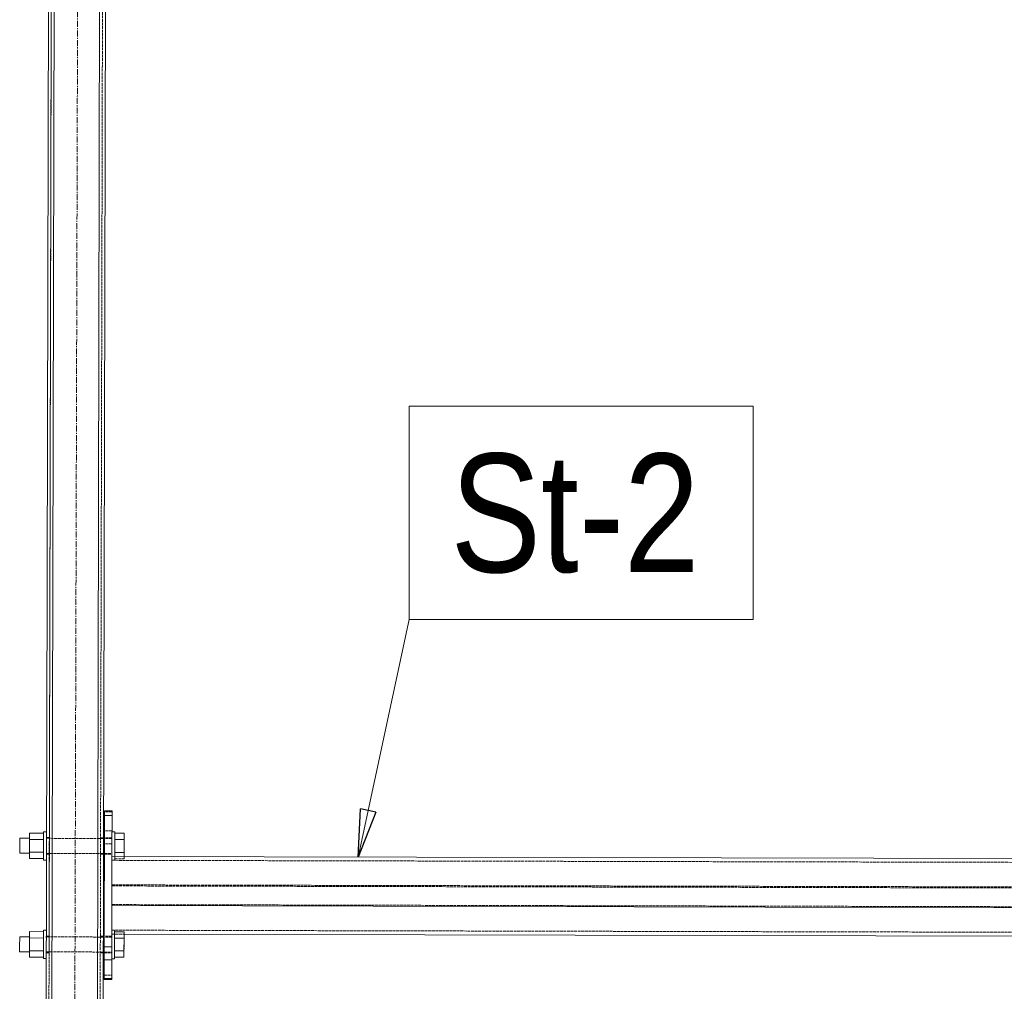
# Model space of a CAD drawing. Header units: millimetres. Extents: x -15129 to 9171, y -18789 to 5877.
# Tile 139 of 256: x -2239 to -1201, y -16192 to -15167. Entities that reach past the tile are written whole.
import ezdxf

# ---------------------------------------------------------------- set-up
doc = ezdxf.new("R2010")
doc.units = ezdxf.units.MM
doc.linetypes.add('ACAD_ISO02W100', pattern=[15, 12, -3])
doc.linetypes.add('CENTER', pattern=[50.8, 31.75, -6.35, 6.35, -6.35])
for name, color, linetype in [('AS_Belki', 145, 'Continuous'), ('AS_Blachy', 30, 'Continuous'), ('AS_Sruby', 9, 'Continuous')]:
    doc.layers.add(name, color=color, linetype=linetype)
doc.styles.add('Arial Narrow', font='ARIALN.TTF', dxfattribs={"height": 5})

msp = doc.modelspace()

# ---------------------------------------------------------------- linework, layer by layer
at = {"color": 5, "linetype": 'CENTER', "lineweight": 13, "ltscale": 0.2}
msp.add_line((-2177.1, -14660.6), (-2185.5, -17742, 38010), dxfattribs=at)
at = {"color": 7, "lineweight": 13}
msp.add_line((-1882.5, -16050.4), (-1828.8, -15800), dxfattribs=at)
at = {"color": 0, "linetype": 'ByBlock', "lineweight": -2}
for p, q in [((-1882.5, -16050.4), (-1880.2, -15999.7)), ((-1863.9, -16003.2), (-1882.5, -16050.4)), ((-1863.9, -16003.2), (-1880.2, -15999.7))]:
    msp.add_line(p, q, dxfattribs=at)
at = {"color": 7, "lineweight": 13}
msp.add_lwpolyline([(-1828.8, -15800), (-1466.2, -15800), (-1466.2, -15575), (-1828.8, -15575), (-1828.8, -15800)], dxfattribs=at)
at = {"layer": 'AS_Belki', "color": 145, "linetype": 'Continuous', "lineweight": 13, "ltscale": 0.25}
for p, q in [((-2202.3, -14755.8), (-2207, -16825.5)), ((-2159, -16825.7), (-2154.3, -14755.9)), ((-2213, -16819.5), (-2208.3, -14761.8)), ((-2153, -16819.7), (-2148.3, -14761.9)), ((-1160.3, -16052), (-2142.2, -16049.8)), ((-1160.4, -16104), (-2142.4, -16101.7)), ((-2142.4, -16101.7), (-2142.4, -16127.7)), ((-2129.4, -16131.8), (-1173.5, -16133.9))]:
    msp.add_line(p, q, dxfattribs=at)
at = {"layer": 'AS_Belki', "color": 84, "linetype": 'ACAD_ISO02W100', "lineweight": 13, "ltscale": 0.25}
for p, q in [((-2209.7, -16676.1), (-2205.3, -14761.8)), ((-2156, -16819.7), (-2151.3, -14761.9)), ((-2206, -15043.6), (-2208.2, -16030.4)), ((-2208.2, -16029.9), (-2211.2, -16029.9)), ((-2211.2, -16029.9), (-2211.2, -16030.4)), ((-2208.2, -16029.9), (-2208.2, -16030.4)), ((-2208.2, -16030.4), (-2208.2, -16030.8)), ((-2208.2, -16030.8), (-2208.2, -16036.3)), ((-2208.2, -16036.3), (-2208.2, -16041)), ((-2154.2, -16030.8), (-2154.2, -16030.1)), ((-2151.2, -16030.1), (-2154.2, -16030.1)), ((-2154.2, -16030.5), (-2154.2, -16030.1)), ((-2151.2, -16030.5), (-2151.2, -16030.1)), ((-2151.2, -16030.5), (-2151.2, -16031)), ((-2211.2, -16047.3), (-2211.2, -16046.4)), ((-2211.2, -16047.3), (-2208.2, -16047.3)), ((-2208.2, -16046.4), (-2208.4, -16134.3)), ((-2208.2, -16041), (-2208.2, -16046.4)), ((-2208.2, -16046.4), (-2208.2, -16047.3)), ((-2154.2, -16046.6), (-2154.2, -16047.5)), ((-2154.2, -16047.1), (-2154.2, -16046.7)), ((-2154.2, -16047.5), (-2154.2, -16047.1)), ((-2154.2, -16047.5), (-2151.2, -16047.5)), ((-2151.2, -16046.6), (-2151.2, -16047.5)), ((-2142.2, -16049.8), (-2142.3, -16080.9)), ((-1160.3, -16056.1), (-2142.3, -16053.9)), ((-1160.3, -16082), (-2142.3, -16079.8)), ((-1160.4, -16083.1), (-2142.3, -16080.9)), ((-1160.4, -16102.9), (-2142.4, -16100.6)), ((-2142.4, -16127.6), (-2142.4, -16100.6)), ((-2142.4, -16127.6), (-1163.4, -16129.8)), ((-2142.4, -16127.7), (-2142.4, -16131.7)), ((-2142.4, -16131.7), (-2129.4, -16131.8)), ((-2208.4, -16133.9), (-2211.4, -16133.9)), ((-2211.4, -16133.9), (-2211.4, -16134.3)), ((-2208.4, -16140.2), (-2208.5, -16144.9)), ((-2208.4, -16133.9), (-2208.4, -16134.3)), ((-2208.4, -16134.3), (-2208.4, -16134.8)), ((-2208.4, -16134.8), (-2208.4, -16140.2)), ((-2154.4, -16134.8), (-2154.4, -16134)), ((-2151.4, -16134), (-2154.4, -16134)), ((-2154.4, -16134.4), (-2154.4, -16134)), ((-2151.4, -16134.4), (-2151.4, -16134)), ((-2151.4, -16134.4), (-2151.4, -16134.9)), ((-2211.5, -16151.3), (-2211.5, -16150.4)), ((-2211.5, -16151.3), (-2208.5, -16151.3)), ((-2208.5, -16144.9), (-2208.5, -16150.4)), ((-2208.5, -16150.4), (-2208.5, -16150.5)), ((-2208.5, -16150.4), (-2208.5, -16151.3)), ((-2154.5, -16150.5), (-2154.5, -16151.4)), ((-2154.5, -16151), (-2154.5, -16150.6)), ((-2154.5, -16151.4), (-2154.5, -16151)), ((-2154.5, -16151.4), (-2151.5, -16151.4)), ((-2151.5, -16150.5), (-2151.5, -16151.4))]:
    msp.add_line(p, q, dxfattribs=at)
at = {"layer": 'AS_Blachy', "color": 145, "linetype": 'Continuous', "lineweight": 13, "ltscale": 0.25}
for p, q in [((-2150.1, -16006.5), (-2150.5, -16145)), ((-2142.1, -16001.8), (-2150.1, -16001.8)), ((-2150.1, -16001.8), (-2150.1, -16006.5)), ((-2142.1, -16006.5), (-2150.1, -16006.5)), ((-2142.2, -16041.1), (-2142.1, -16006.5)), ((-2142.1, -16006.5), (-2142.1, -16001.8)), ((-2150.2, -16030.1), (-2150.2, -16030.5)), ((-2142.2, -16049.8), (-2142.2, -16041.1)), ((-2142.5, -16145), (-2142.2, -16049.8)), ((-2150.4, -16134), (-2150.4, -16134.4)), ((-2150.5, -16145), (-2142.5, -16145)), ((-2150.5, -16145), (-2150.5, -16152.6)), ((-2150.5, -16151), (-2150.5, -16151.4)), ((-2150.5, -16152.6), (-2150.5, -16158.7)), ((-2142.5, -16152.6), (-2142.5, -16145)), ((-2142.5, -16158.7), (-2142.5, -16152.6)), ((-2142.5, -16158.7), (-2150.5, -16158.7)), ((-2150.5, -16158.7), (-2150.5, -16178.7)), ((-2142.5, -16178.7), (-2142.5, -16158.7)), ((-2150.5, -16178.7), (-2142.5, -16178.7)), ((-2150.5, -16178.7), (-2150.5, -16179.7)), ((-2150.5, -16179.7), (-2142.5, -16179.7)), ((-2142.5, -16179.7), (-2142.5, -16178.7))]:
    msp.add_line(p, q, dxfattribs=at)
at = {"layer": 'AS_Blachy', "color": 84, "linetype": 'ACAD_ISO02W100', "lineweight": 13, "ltscale": 0.25}
for p, q in [((-2150.1, -16001.8), (-2150.1, -16002.8)), ((-2142.1, -16002.8), (-2150.1, -16002.8)), ((-2142.1, -16002.8), (-2142.1, -16001.8)), ((-2142.2, -16022.8), (-2150.2, -16022.8)), ((-2150.2, -16022.8), (-2150.2, -16028.9)), ((-2142.2, -16030.1), (-2150.2, -16030.1)), ((-2150.2, -16030.5), (-2150.2, -16031)), ((-2150.2, -16031), (-2150.2, -16036.4)), ((-2142.2, -16036.5), (-2150.2, -16036.5)), ((-2142.2, -16030.5), (-2142.2, -16030.1)), ((-2150.2, -16041.1), (-2150.2, -16046.6)), ((-2150.2, -16046.6), (-2150.2, -16047.5)), ((-2150.2, -16047.5), (-2142.2, -16047.5)), ((-2142.2, -16047.5), (-2142.2, -16046.6)), ((-2142.2, -16047.1), (-2142.2, -16047.5)), ((-2142.4, -16134), (-2150.4, -16134)), ((-2150.4, -16134.4), (-2150.4, -16134.9)), ((-2150.4, -16134.9), (-2150.4, -16140.4)), ((-2142.4, -16134.5), (-2142.4, -16134)), ((-2150.5, -16145), (-2150.5, -16147.2)), ((-2150.5, -16147.2), (-2150.5, -16151)), ((-2150.5, -16150.5), (-2150.5, -16151.4)), ((-2150.5, -16151.4), (-2150.5, -16175)), ((-2150.5, -16151.4), (-2142.5, -16151.4)), ((-2142.5, -16151.4), (-2142.5, -16150.5)), ((-2142.5, -16151), (-2142.5, -16151.4)), ((-2150.5, -16175), (-2142.5, -16175)), ((-2150.5, -16175), (-2150.5, -16179.7)), ((-2142.5, -16179.7), (-2142.5, -16178.7))]:
    msp.add_line(p, q, dxfattribs=at)
at = {"layer": 'AS_Sruby', "color": 145, "linetype": 'Continuous', "lineweight": 13, "ltscale": 0.25}
for p, q in [((-2214.2, -16025.3), (-2229, -16025.2)), ((-2229, -16025.2), (-2229, -16031.9)), ((-2211.2, -16023.7), (-2214.2, -16023.7)), ((-2214.2, -16024.1), (-2214.2, -16023.7)), ((-2214.2, -16025.2), (-2214.2, -16024.1)), ((-2214.2, -16026.7), (-2214.2, -16025.2)), ((-2214.2, -16026.6), (-2214.2, -16025.3)), ((-2214.2, -16028.7), (-2214.2, -16026.7)), ((-2139.2, -16023.8), (-2142.2, -16023.8)), ((-2142.2, -16023.8), (-2142.2, -16024.3)), ((-2142.2, -16024.3), (-2142.2, -16025.3)), ((-2139.2, -16023.8), (-2139.2, -16024.3)), ((-2139.2, -16024.3), (-2139.2, -16025.3)), ((-2139.2, -16025.3), (-2139.2, -16026.9)), ((-2129.2, -16025.4), (-2139.2, -16025.4)), ((-2139.2, -16026.4), (-2139.2, -16027.7)), ((-2139.2, -16026.9), (-2139.2, -16028.9)), ((-2129.2, -16032.1), (-2129.2, -16025.4)), ((-2229, -16030.7), (-2239.2, -16030.6)), ((-2239.2, -16030.6), (-2239.2, -16030.8)), ((-2239.2, -16030.8), (-2239.2, -16032.2)), ((-2239.2, -16032.2), (-2239.2, -16034.6)), ((-2239.2, -16034.6), (-2239.2, -16037.5)), ((-2239.2, -16037.5), (-2239.2, -16040.6)), ((-2229, -16030.9), (-2229, -16030.7)), ((-2229, -16030.9), (-2229, -16032.2)), ((-2229, -16031.9), (-2214.2, -16031.9)), ((-2229, -16031.9), (-2229, -16045.3)), ((-2229, -16032.2), (-2229, -16034.6)), ((-2229, -16034.6), (-2229, -16037.5)), ((-2229, -16037.5), (-2229, -16040.7)), ((-2214.2, -16031.1), (-2214.2, -16028.7)), ((-2214.2, -16031.9), (-2214.2, -16029.6)), ((-2214.2, -16033.8), (-2214.2, -16031.1)), ((-2214.2, -16036.8), (-2214.2, -16031.9)), ((-2214.2, -16036.7), (-2214.2, -16033.8)), ((-2214.2, -16039.6), (-2214.2, -16036.7)), ((-2150.2, -16030.8), (-2151.2, -16030.8)), ((-2139.2, -16028.9), (-2139.2, -16031.3)), ((-2139.2, -16031.3), (-2139.2, -16034)), ((-2139.2, -16032.1), (-2129.2, -16032.1)), ((-2139.2, -16032.1), (-2139.2, -16039)), ((-2139.2, -16034), (-2139.2, -16036.8)), ((-2139.2, -16036.8), (-2139.2, -16039.8)), ((-2129.2, -16045.5), (-2129.2, -16032.1)), ((-2239.2, -16040.6), (-2239.2, -16043.4)), ((-2239.2, -16043.4), (-2239.2, -16045.5)), ((-2239.2, -16045.5), (-2239.2, -16046.5)), ((-2239.2, -16046.5), (-2229, -16046.5)), ((-2229, -16040.7), (-2229, -16043.5)), ((-2229, -16043.5), (-2229, -16045.5)), ((-2229, -16045.3), (-2214.2, -16045.3)), ((-2229, -16045.3), (-2229, -16052)), ((-2229, -16045.5), (-2229, -16046.5)), ((-2214.2, -16042.5), (-2214.2, -16039.6)), ((-2214.2, -16045.3), (-2214.2, -16042.5)), ((-2214.2, -16047.8), (-2214.2, -16045.3)), ((-2214.2, -16049.9), (-2214.2, -16047.8)), ((-2151.2, -16046.7), (-2150.2, -16046.7)), ((-2142.2, -16042.7), (-2142.2, -16041.1)), ((-2142.2, -16047.9), (-2142.2, -16045.4)), ((-2142.2, -16049.8), (-2142.2, -16047.9)), ((-2139.2, -16039.8), (-2139.2, -16042.7)), ((-2139.2, -16042.7), (-2139.2, -16045.4)), ((-2139.2, -16045.4), (-2139.2, -16047.9)), ((-2139.2, -16045.5), (-2129.2, -16045.5)), ((-2139.2, -16045.5), (-2139.2, -16049.8)), ((-2139.2, -16047.9), (-2139.2, -16049.8)), ((-2129.2, -16049.8), (-2129.2, -16045.5)), ((-2229, -16052), (-2214.2, -16052)), ((-2214.3, -16052.8), (-2214.2, -16051.6)), ((-2214.3, -16053.5), (-2214.3, -16052.8)), ((-2214.3, -16053.5), (-2214.3, -16053.6)), ((-2214.3, -16053.6), (-2211.3, -16053.6)), ((-2214.2, -16051.6), (-2214.2, -16049.9)), ((-2142.3, -16053.7), (-2142.3, -16053.8)), ((-2214.4, -16129.2), (-2229.2, -16129.1)), ((-2229.2, -16129.1), (-2229.2, -16135.8)), ((-2211.4, -16127.6), (-2214.4, -16127.6)), ((-2214.4, -16128.1), (-2214.4, -16127.6)), ((-2214.4, -16129.1), (-2214.4, -16128.1)), ((-2214.4, -16130.6), (-2214.4, -16129.1)), ((-2214.4, -16132.7), (-2214.4, -16130.6)), ((-2139.4, -16127.8), (-2142.4, -16127.7)), ((-2142.4, -16127.7), (-2142.4, -16128.2)), ((-2142.4, -16128.2), (-2142.4, -16129.3)), ((-2139.4, -16127.8), (-2139.4, -16128.2)), ((-2139.4, -16128.2), (-2139.4, -16129.3)), ((-2129.4, -16129.4), (-2139.4, -16129.3)), ((-2139.4, -16129.3), (-2139.4, -16130.8)), ((-2139.4, -16130.7), (-2139.4, -16133.6)), ((-2139.4, -16130.8), (-2139.4, -16132.8)), ((-2129.4, -16136.1), (-2129.4, -16129.4)), ((-2239.4, -16138.5), (-2239.5, -16141.4)), ((-2239.5, -16141.4), (-2239.5, -16144.6)), ((-2229.2, -16134.6), (-2239.4, -16134.6)), ((-2239.4, -16134.6), (-2239.4, -16134.8)), ((-2239.4, -16134.8), (-2239.4, -16136.1)), ((-2239.4, -16136.1), (-2239.4, -16138.5)), ((-2229.2, -16135.8), (-2229.3, -16149.2)), ((-2229.2, -16138.5), (-2229.3, -16141.5)), ((-2229.3, -16141.5), (-2229.3, -16144.6)), ((-2229.2, -16134.8), (-2229.2, -16134.6)), ((-2229.2, -16134.8), (-2229.2, -16136.2)), ((-2229.2, -16135.8), (-2214.4, -16135.9)), ((-2229.2, -16136.2), (-2229.2, -16138.5)), ((-2214.5, -16143.5), (-2214.4, -16140.6)), ((-2214.4, -16135), (-2214.4, -16132.7)), ((-2214.4, -16137.7), (-2214.4, -16135)), ((-2214.4, -16140.8), (-2214.4, -16135.9)), ((-2214.4, -16140.6), (-2214.4, -16137.7)), ((-2150.4, -16134.8), (-2151.4, -16134.8)), ((-2139.4, -16140.8), (-2139.5, -16143.7)), ((-2139.4, -16140.9), (-2139.5, -16149.4)), ((-2139.4, -16132.8), (-2139.4, -16135.2)), ((-2139.4, -16135.2), (-2139.4, -16137.9)), ((-2139.4, -16136), (-2129.4, -16136.1)), ((-2139.4, -16137.9), (-2139.4, -16140.8)), ((-2129.5, -16149.4), (-2129.4, -16136.1)), ((-2239.5, -16144.6), (-2239.5, -16147.4)), ((-2239.5, -16147.4), (-2239.5, -16149.4)), ((-2239.5, -16149.4), (-2239.5, -16150.4)), ((-2239.5, -16150.4), (-2229.3, -16150.4)), ((-2229.3, -16144.6), (-2229.3, -16147.4)), ((-2229.3, -16147.4), (-2229.3, -16149.4)), ((-2229.3, -16149.2), (-2214.5, -16149.2)), ((-2229.3, -16149.2), (-2229.3, -16155.9)), ((-2229.3, -16149.4), (-2229.3, -16150.4)), ((-2214.5, -16146.4), (-2214.5, -16143.5)), ((-2214.5, -16149.2), (-2214.5, -16146.4)), ((-2214.5, -16151.7), (-2214.5, -16149.2)), ((-2214.5, -16153.8), (-2214.5, -16151.7)), ((-2151.5, -16150.6), (-2150.5, -16150.6)), ((-2139.5, -16143.7), (-2139.5, -16146.6)), ((-2139.5, -16146.6), (-2139.5, -16149.4)), ((-2139.5, -16149.4), (-2129.5, -16149.4)), ((-2139.5, -16149.4), (-2139.5, -16156.1)), ((-2139.5, -16149.4), (-2139.5, -16151.9)), ((-2139.5, -16151.9), (-2139.5, -16154)), ((-2129.5, -16156.1), (-2129.5, -16149.4)), ((-2229.3, -16155.9), (-2214.5, -16155.9)), ((-2214.5, -16155.5), (-2214.5, -16153.8)), ((-2214.5, -16156.8), (-2214.5, -16155.5)), ((-2214.5, -16157.4), (-2214.5, -16156.8)), ((-2214.5, -16157.4), (-2214.5, -16157.5)), ((-2214.5, -16157.5), (-2211.5, -16157.5)), ((-2142.5, -16156.9), (-2142.5, -16157.6)), ((-2142.5, -16157.7), (-2139.5, -16157.7)), ((-2139.5, -16155.7), (-2139.5, -16154)), ((-2139.5, -16156.9), (-2139.5, -16155.7)), ((-2139.5, -16156.1), (-2129.5, -16156.1)), ((-2139.5, -16157.6), (-2139.5, -16156.9)), ((-2139.5, -16157.7), (-2139.5, -16157.6))]:
    msp.add_line(p, q, dxfattribs=at)
at = {"layer": 'AS_Sruby', "color": 84, "linetype": 'ACAD_ISO02W100', "lineweight": 13, "ltscale": 0.25}
for p, q in [((-2214.2, -16023.7), (-2214.2, -16023.8)), ((-2214.2, -16024.4), (-2214.2, -16023.8)), ((-2214.2, -16025.2), (-2214.2, -16024.4)), ((-2214.2, -16031.9), (-2214.2, -16025.3)), ((-2214.2, -16029.6), (-2214.2, -16026.6)), ((-2211.2, -16023.7), (-2211.2, -16024.1)), ((-2211.2, -16023.8), (-2211.2, -16023.7)), ((-2211.2, -16023.8), (-2211.2, -16024.4)), ((-2142.2, -16023.8), (-2142.2, -16023.9)), ((-2142.2, -16023.9), (-2142.2, -16024.6)), ((-2139.2, -16023.9), (-2139.2, -16023.8)), ((-2139.2, -16024.6), (-2139.2, -16023.9)), ((-2139.2, -16024.6), (-2139.2, -16025.3)), ((-2139.2, -16025.4), (-2139.2, -16026.4)), ((-2139.2, -16025.4), (-2139.2, -16032.1)), ((-2239.2, -16030.6), (-2239.2, -16031.6)), ((-2229, -16030.7), (-2229, -16031.7)), ((-2229, -16031.9), (-2229, -16045.3)), ((-2214.2, -16045.3), (-2214.2, -16031.9)), ((-2214.2, -16045.3), (-2214.2, -16036.8)), ((-2151.2, -16030.8), (-2211.2, -16030.7)), ((-2211.2, -16030.7), (-2211.2, -16030.9)), ((-2211.2, -16030.7), (-2211.2, -16031.7)), ((-2142.2, -16030.9), (-2150.2, -16030.8)), ((-2142.2, -16031.1), (-2142.2, -16030.9)), ((-2129.2, -16032.1), (-2139.2, -16032.1)), ((-2139.2, -16032.1), (-2139.2, -16045.5)), ((-2129.2, -16045.5), (-2129.2, -16032.1)), ((-2239.2, -16045.5), (-2239.2, -16046.3)), ((-2239.2, -16046.3), (-2239.2, -16046.5)), ((-2214.2, -16045.3), (-2229, -16045.3)), ((-2229, -16045.3), (-2229, -16052)), ((-2229, -16045.5), (-2229, -16046.3)), ((-2229, -16046.5), (-2229, -16046.3)), ((-2214.2, -16052), (-2214.2, -16045.3)), ((-2211.2, -16045.6), (-2211.2, -16046.6)), ((-2211.2, -16046.4), (-2211.2, -16046.6)), ((-2211.2, -16046.6), (-2151.2, -16046.7)), ((-2150.2, -16046.7), (-2142.2, -16046.7)), ((-2142.2, -16045.4), (-2142.2, -16042.7)), ((-2142.2, -16046.7), (-2142.2, -16046.5)), ((-2139.2, -16039), (-2139.2, -16040.9)), ((-2139.2, -16045.5), (-2129.2, -16045.5)), ((-2129.2, -16049.8), (-2129.2, -16045.5)), ((-2214.3, -16053.1), (-2214.2, -16052.1)), ((-2214.3, -16053.6), (-2214.3, -16053.1)), ((-2211.3, -16052.8), (-2211.3, -16053.5)), ((-2211.3, -16053.1), (-2211.3, -16053.6)), ((-2211.3, -16053.6), (-2211.3, -16053.5)), ((-2142.2, -16052.2), (-2142.3, -16053.3)), ((-2142.3, -16053), (-2142.3, -16053.7)), ((-2142.3, -16053.3), (-2142.3, -16053.8)), ((-2142.3, -16053.8), (-2139.3, -16053.8)), ((-2139.2, -16051.8), (-2139.3, -16053)), ((-2139.2, -16052.2), (-2139.3, -16053.3)), ((-2139.3, -16053.7), (-2139.3, -16053)), ((-2139.3, -16053.3), (-2139.3, -16053.8)), ((-2139.3, -16053.8), (-2139.3, -16053.7)), ((-2139.2, -16049.8), (-2139.2, -16052.2)), ((-2139.2, -16049.8), (-2139.2, -16050.1)), ((-2139.2, -16050.1), (-2139.2, -16051.8)), ((-2139.2, -16052.2), (-2129.2, -16052.2)), ((-2129.2, -16052.2), (-2129.2, -16049.8)), ((-2214.4, -16127.6), (-2214.4, -16127.7)), ((-2214.4, -16128.3), (-2214.4, -16127.7)), ((-2214.4, -16129.1), (-2214.4, -16128.3)), ((-2214.4, -16133.5), (-2214.4, -16129.2)), ((-2211.4, -16127.6), (-2211.4, -16128.1)), ((-2211.4, -16127.7), (-2211.4, -16127.6)), ((-2211.4, -16127.7), (-2211.4, -16128.4)), ((-2142.4, -16127.7), (-2142.4, -16127.8)), ((-2142.4, -16127.8), (-2142.4, -16128.5)), ((-2139.4, -16128.5), (-2139.4, -16127.8)), ((-2139.4, -16127.8), (-2139.4, -16127.8)), ((-2139.4, -16128.5), (-2139.4, -16129.3)), ((-2139.4, -16129.3), (-2139.4, -16136)), ((-2139.4, -16129.3), (-2139.4, -16130.7)), ((-2239.5, -16141.4), (-2239.5, -16143.5)), ((-2239.4, -16134.6), (-2239.4, -16135.6)), ((-2229.2, -16135.8), (-2229.3, -16141.5)), ((-2229.3, -16141.5), (-2229.3, -16143.6)), ((-2229.2, -16134.6), (-2229.2, -16135.6)), ((-2214.5, -16149.2), (-2214.4, -16135.9)), ((-2214.5, -16149.2), (-2214.4, -16140.8)), ((-2214.4, -16135.9), (-2214.4, -16133.5)), ((-2151.4, -16134.8), (-2211.4, -16134.6)), ((-2211.4, -16134.6), (-2211.4, -16134.8)), ((-2211.4, -16134.6), (-2211.4, -16135.6)), ((-2211.4, -16134.8), (-2211.4, -16134.8)), ((-2142.4, -16134.8), (-2150.4, -16134.8)), ((-2142.4, -16135), (-2142.4, -16134.8)), ((-2139.4, -16136), (-2139.5, -16149.4)), ((-2139.4, -16136), (-2129.4, -16136.1)), ((-2129.5, -16149.4), (-2129.4, -16136.1)), ((-2239.5, -16143.5), (-2239.5, -16146.5)), ((-2239.5, -16146.5), (-2239.5, -16148.8)), ((-2239.5, -16148.8), (-2239.5, -16150.2)), ((-2239.5, -16150.2), (-2239.5, -16150.4)), ((-2229.3, -16143.6), (-2229.3, -16146.5)), ((-2229.3, -16146.5), (-2229.3, -16148.9)), ((-2229.3, -16148.9), (-2229.3, -16150.2)), ((-2214.5, -16149.2), (-2229.3, -16149.2)), ((-2229.3, -16149.2), (-2229.3, -16155.9)), ((-2229.3, -16150.4), (-2229.3, -16150.2)), ((-2214.5, -16155.9), (-2214.5, -16149.2)), ((-2211.5, -16149.5), (-2211.5, -16150.5)), ((-2211.5, -16150.3), (-2211.5, -16150.5)), ((-2211.5, -16150.5), (-2151.5, -16150.6)), ((-2150.5, -16150.6), (-2142.5, -16150.6)), ((-2142.5, -16150.6), (-2142.5, -16150.4)), ((-2129.5, -16156.1), (-2129.5, -16149.4)), ((-2214.5, -16154.4), (-2214.5, -16153.8)), ((-2214.5, -16156), (-2214.5, -16154.4)), ((-2214.5, -16157), (-2214.5, -16156)), ((-2214.5, -16157.5), (-2214.5, -16157)), ((-2211.5, -16156.8), (-2211.5, -16157.4)), ((-2211.5, -16157), (-2211.5, -16157.5)), ((-2211.5, -16157.5), (-2211.5, -16157.4)), ((-2142.5, -16156.2), (-2142.5, -16157.2)), ((-2142.5, -16157.2), (-2142.5, -16157.7)), ((-2142.5, -16157.6), (-2142.5, -16157.7)), ((-2139.5, -16154), (-2139.5, -16154.6)), ((-2139.5, -16154.6), (-2139.5, -16156.2)), ((-2139.5, -16156.2), (-2139.5, -16157.2)), ((-2139.5, -16157.2), (-2139.5, -16157.7))]:
    msp.add_line(p, q, dxfattribs=at)

# ---------------------------------------------------------------- texts
at = {"color": 7, "lineweight": 13, "style": 'Arial Narrow'}
msp.add_text('St-2', height=125, dxfattribs=at).set_placement((-1785.3, -15750))

doc.saveas('drawing.dxf')
